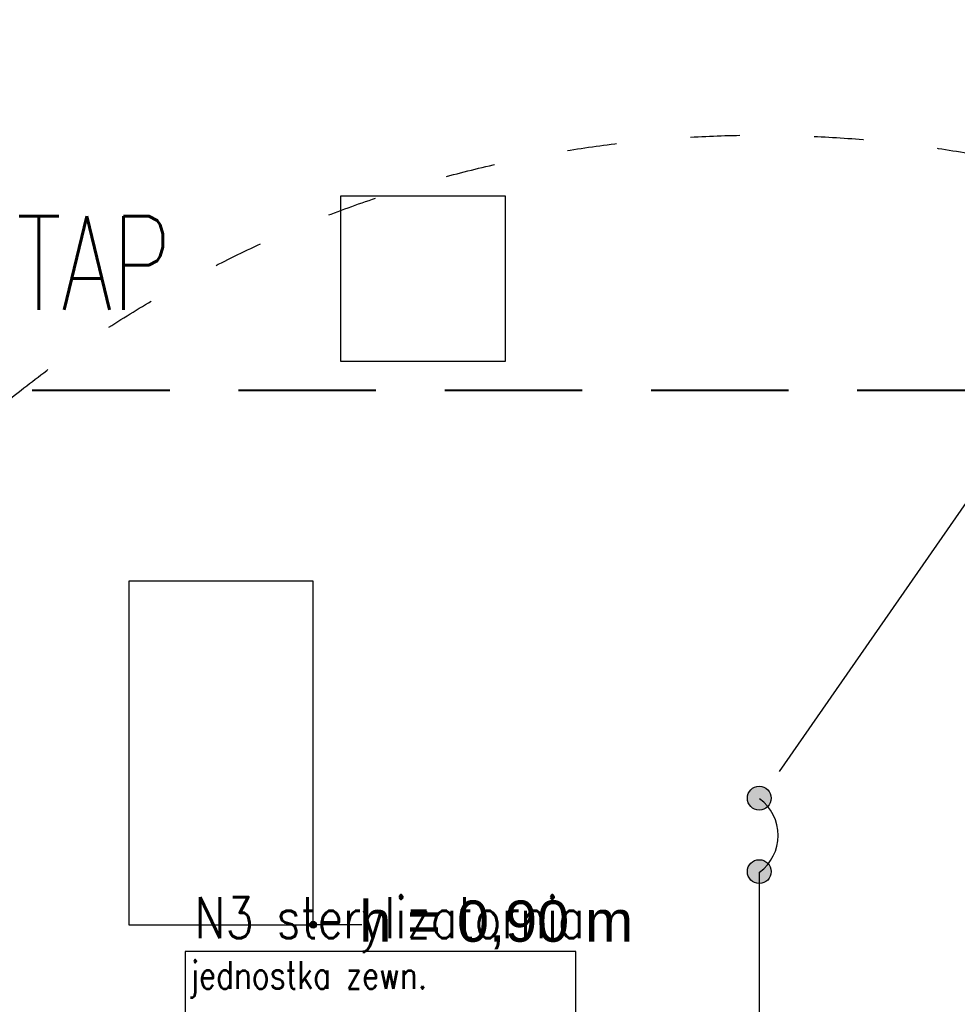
# Model space of a CAD drawing. Header units: millimetres. Extents: x -165365 to -33565, y 7406 to 103342.
# Tile 235 of 256: x -83096 to -79686, y 27668 to 31250. Entities that reach past the tile are written whole.
import ezdxf

# ---------------------------------------------------------------- set-up
doc = ezdxf.new("R2010")
doc.units = ezdxf.units.MM
doc.header["$MEASUREMENT"] = 0
for name, pattern in [('ACAD_ISO03W100', [150, 60, -90]), ('DASHED2', [0.375, 0.25, -0.125]), ('Wipeout_Contour', [1000, 0, -1000])]:
    doc.linetypes.add(name, pattern=pattern)
for name, color, linetype in [('___INST__AR_podstawy', 3, 'Continuous'), ('ELEK CIENKIE', 80, 'Continuous'), ('ELEK ODGROMÓWKA', 214, 'Continuous'), ('ELEK OPIS', 140, 'Continuous'), ('HVAC_CT_opisy', 3, 'Continuous'), ('Linia', 252, 'Continuous'), ('Strop', 252, 'Continuous'), ('Słup', 252, 'Continuous'), ('Tekst', 252, 'Continuous')]:
    doc.layers.add(name, color=color, linetype=linetype)
doc.layers.add('HVAC_WENTYLACJA_ETYKIETY', color=3, linetype='Continuous', lineweight=18)
doc.styles.add('OPIS1', font='ROMANS.SHX', dxfattribs={"width": 0.9})
doc.styles.add('ROMANS', font='romans.shx')
doc.styles.add('Times new roman', font='arial.ttf')

# ---------------------------------------------------------------- blocks, each defined once
blk = doc.blocks.new('A$C67C5DD4D')
at = {"layer": 'Strop', "flags": 128}
for points in [[(14228.5, 0), (57958.5, 0), (57958.5, 1406.8), (57958.5, 1410), (73208.5, 1410), (79708.5, 1410), (79708.5, 6106), (86978.5, 6106), (86978.5, 7196), (86978.5, 9216), (86978.5, 9799.9, 0.032078), (72413, 18233.9, 0.000523), (72183.3, 18342.2, 0.001989), (71307.4, 18749.6, 0.031398), (57338.7, 24062.9, 0.034913), (39523.2, 28246.2), (39523.2, 28246.2), (39523.1, 28246.2, 0.026147), (28486.3, 29455.9)], [(14228.5, 0), (57958.5, 0), (57958.5, 1406.8), (57958.5, 1410), (73208.5, 1410), (79708.5, 1410), (79708.5, 6106), (86978.5, 6106), (86978.5, 7196), (86978.5, 9216), (86978.5, 9799.9, 0.032078), (72413, 18233.9, 0.000523), (72183.3, 18342.2, 0.001989), (71307.4, 18749.6, 0.031398), (57338.7, 24062.9, 0.034913), (39523.2, 28246.2), (39523.2, 28246.2), (39523.1, 28246.2, 0.026147), (28486.3, 29455.9)], [(14228.5, 400), (57558.5, 400), (57558.5, 1406.8), (57558.5, 1810), (73208.5, 1810), (79308.5, 1810), (79308.5, 6506), (86578.5, 6506), (86578.5, 7196), (86578.5, 9216), (86578.5, 9585.9, 0.031662), (72238.7, 17873.9, 0.000515), (72013.1, 17980.2, 0.001987), (71141.1, 18385.8, 0.031396), (57220.2, 23680.9, 0.035679), (39064, 27914.9), (39064, 27915, 0.025197), (28465.5, 29056.5)]]:
    blk.add_lwpolyline(points, format="xyb", dxfattribs=at)
at = {"layer": 'Tekst', "insert": (73044.3, 10298.3), "char_height": 150, "attachment_point": 2, "style": 'Times new roman'}
blk.add_mtext('\\A1;{\\fArial|b0|i0|c0|p38;h = 0,90 m}', dxfattribs=at)
at = {"color": 254, "linetype": 'Wipeout_Contour', "lineweight": 0, "ltscale": 344467.046813}
blk.add_wipeout([(72478.5, 12260), (73078.5, 12260), (73078.5, 12860), (72478.5, 12860)], dxfattribs=at).dxf.layer = 'Słup'
at = {"color": 254, "linetype": 'Wipeout_Contour', "lineweight": 0, "ltscale": 345164.58943}
blk.add_wipeout([(71708.5, 10210), (72378.5, 10210), (72378.5, 11460), (71708.5, 11460)], dxfattribs=at).dxf.layer = 'Słup'
at = {"layer": 'Linia', "linetype": 'Continuous'}
blk.add_hatch(color=256, dxfattribs=at).paths.add_polyline_path([(72391, 10210), (72390.1, 10214.8), (72387.4, 10218.8), (72383.3, 10221.5), (72378.5, 10222.5), (72373.7, 10221.5), (72369.7, 10218.8), (72367, 10214.8), (72366, 10210), (72367, 10205.2), (72369.7, 10201.2), (72373.7, 10198.5), (72378.5, 10197.5), (72383.3, 10198.5), (72387.4, 10201.2), (72390.1, 10205.2)])
at = {"layer": 'Linia'}
blk.add_line((72555.3, 10210), (72391, 10210), dxfattribs=at)
blk.add_circle((72378.5, 10210), 12.5, dxfattribs=at)
at = {"layer": 'Słup'}
for p, q in [((73078.5, 12860), (72478.5, 12860)), ((72478.5, 12860), (72478.5, 12260)), ((73078.5, 12260), (73078.5, 12860)), ((72478.5, 12260), (73078.5, 12260)), ((72378.5, 11460), (71708.5, 11460)), ((71708.5, 11460), (71708.5, 10210)), ((72378.5, 10210), (72378.5, 11460)), ((71708.5, 10210), (72378.5, 10210))]:
    blk.add_line(p, q, dxfattribs=at)

msp = doc.modelspace()

# ---------------------------------------------------------------- block references
msp.add_blockref('A$C67C5DD4D', (-154407.14734, 17746.99902))

# ---------------------------------------------------------------- next in the draw order: hatches: boundary and pattern name
at = {"layer": 'ELEK ODGROMÓWKA'}
h = msp.add_hatch(color=256, dxfattribs=at)
h.dxf.hatch_style = 1
h.paths.add_polyline_path([(-80362.99162, 28417.45225, 1), (-80449.72347, 28417.45225, 1)])
h = msp.add_hatch(color=256, dxfattribs=at)
h.dxf.hatch_style = 1
h.paths.add_polyline_path([(-80362.99162, 28150.47025, 1), (-80449.72347, 28150.47025, 1)])

# ---------------------------------------------------------------- next in the draw order: linework, layer by layer
at = {"layer": '___INST__AR_podstawy', "color": 80, "linetype": 'DASHED2', "lineweight": 40, "ltscale": 2000}
msp.add_lwpolyline([(-85900, 20700), (-74300, 20700), (-74300, 29900), (-85900, 29900)], close=True, dxfattribs=at)
at = {"layer": 'ELEK CIENKIE', "color": 80, "linetype": 'ACAD_ISO03W100', "ltscale": 3}
msp.add_circle((-80405, 26479.5), 4350, dxfattribs=at)
at = {"layer": 'ELEK ODGROMÓWKA'}
msp.add_line((-80405, 26479.5), (-80405, 28148.5), dxfattribs=at)
for centre in [(-80406.35755, 28417.45225), (-80406.35755, 28150.47025)]:
    msp.add_circle(centre, 43.36592, dxfattribs=at)
at = {"layer": 'ELEK ODGROMÓWKA', "ltscale": 0.5}
msp.add_arc((-80503.94092, 28281.991), 166.16002, 306.54511969, 53.45488031, dxfattribs=at)
at = {"layer": 'ELEK OPIS'}
msp.add_line((-79272.89488, 30042.37437), (-80334.14313, 28514.86255), dxfattribs=at)
at = {"layer": 'HVAC_CT_opisy', "transparency": 33554687, "elevation": 0.00006}
msp.add_lwpolyline([(-82493.84505, 26569.54043), (-81072.76267, 26569.54043), (-81072.76267, 27859.35572), (-82493.84505, 27859.35572)], close=True, dxfattribs=at)

# ---------------------------------------------------------------- next in the draw order: texts
at = {"layer": '___INST__AR_podstawy', "color": 80, "linetype": 'DASHED2', "lineweight": 40, "ltscale": 2000, "insert": (-85513.12864, 30535.31329), "char_height": 341.25, "width": 8236.1741945, "attachment_point": 1}
msp.add_mtext('\\Fromans|c238;\\W0.7;REALIZACJA I ETAP  ', dxfattribs=at)
at = {"layer": 'HVAC_CT_opisy', "transparency": 33554687, "style": 'ROMANS', "width": 0.8}
msp.add_text('jednostka zewn.', height=100, dxfattribs=at).set_placement((-82477.92102, 27724.37144, 0.00006))
at = {"layer": 'HVAC_WENTYLACJA_ETYKIETY', "insert": (-82459.9396, 28058.04651), "char_height": 150, "width": 2111.839537, "attachment_point": 1, "style": 'OPIS1'}
msp.add_mtext('\\C6;\\W0.8;N3 sterylizatornia', dxfattribs=at)

doc.saveas('drawing.dxf')
